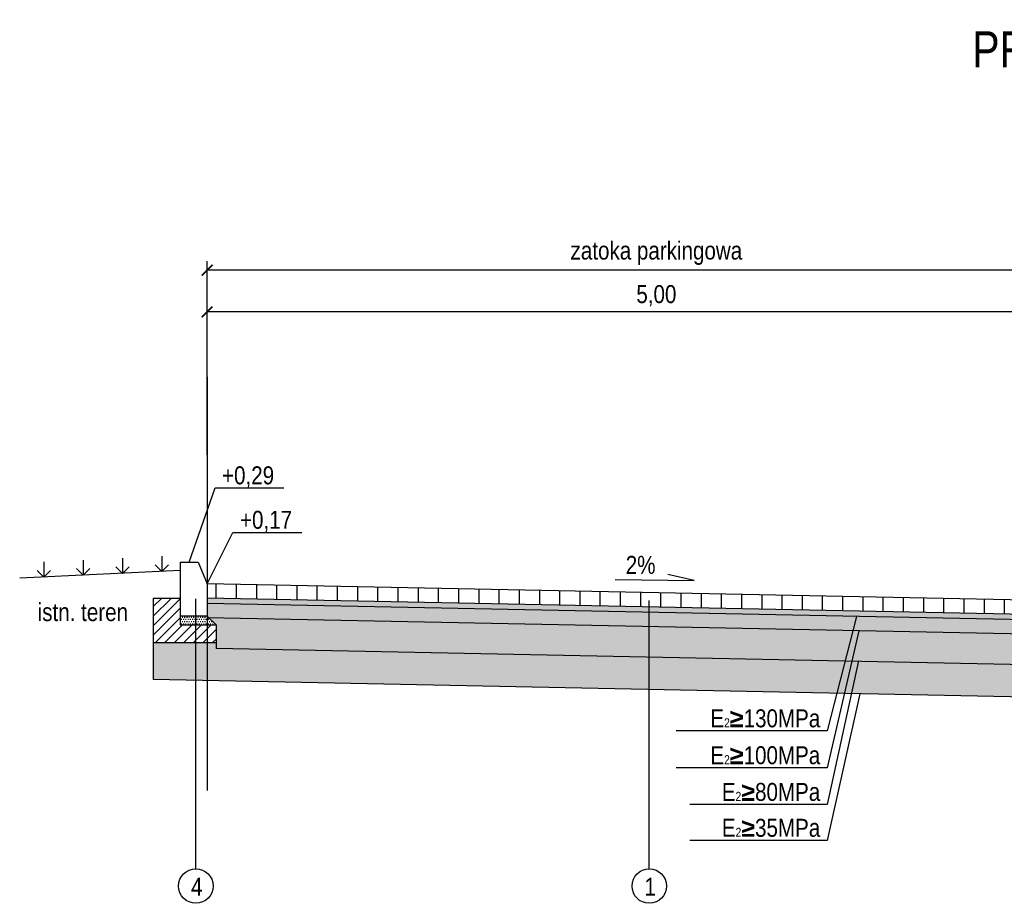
# Model space of a CAD drawing. Header units: millimetres. Extents: x 8 to 135, y 13 to 49.
# Tile 4 of 8: x 114.66 to 120.14, y 12.88 to 17.8. Entities that reach past the tile are written whole.
import ezdxf
from ezdxf import colors
from ezdxf.entities.mleader import LeaderData, LeaderLine
from ezdxf.math import Vec2, Vec3

# ---------------------------------------------------------------- set-up
doc = ezdxf.new("R2010")
doc.units = ezdxf.units.MM
doc.header["$MEASUREMENT"] = 0
for name, color, linetype in [('IA_armatura', 7, 'Continuous'), ('IA_armatura śr', 143, 'Continuous'), ('IA_opis', 7, 'Continuous'), ('IA_tabelka', 7, 'Continuous'), ('IA_wymiary', 7, 'Continuous')]:
    doc.layers.add(name, color=color, linetype=linetype)
doc.layers.add('IA_tymczasowe', color=2, linetype='Continuous', plot=False)
doc.styles.add('IA_50', font='ARIALN.TTF', dxfattribs={"height": 0.1})
doc.dimstyles.new('IA_50', dxfattribs={"dimtxt": 0.1, "dimasz": 0.06, "dimexe": 0.05, "dimexo": 0.05, "dimgap": 0.03, "dimtad": 1, "dimzin": 1, "dimtxsty": 'IA_50', "dimblk": 'ARCHTICK', "dimcen": 2.5, "dimazin": 0, "dimtfac": 1, "dimtmove": 0, "dimatfit": 3, "dimfxl": 24, "dimarcsym": 0})

# ---------------------------------------------------------------- blocks, each defined once
blk = doc.blocks.new('_None')
blk = doc.blocks.new('_ArchTick')
at = {"color": 0, "linetype": 'ByBlock', "const_width": 0.15}
blk.add_lwpolyline([(-0.5, -0.5), (0.5, 0.5)], dxfattribs=at)
blk = doc.blocks.new('*D414')
at = {"layer": 'Defpoints', "color": 0}
for p in [(115.706, 16.4008), (115.706, 15.7957), (120.706, 15.7957)]:
    blk.add_point(p, dxfattribs=at)
at = {"layer": 'IA_wymiary', "color": 0, "lineweight": -2}
for p, q in [((115.706, 15.8457), (115.706, 16.4508)), ((120.706, 15.8457), (120.706, 16.4508)), ((120.706, 16.4008), (115.706, 16.4008))]:
    blk.add_line(p, q, dxfattribs=at)
at = {"layer": 'IA_wymiary', "color": 0, "lineweight": -2, "xscale": 0.06, "yscale": 0.06, "zscale": 0.06, "rotation": 180}
blk.add_blockref('_ArchTick', (115.706, 16.4008), dxfattribs=at)
at = {"layer": 'IA_wymiary', "color": 0, "lineweight": -2, "xscale": 0.06, "yscale": 0.06, "zscale": 0.06}
blk.add_blockref('_ArchTick', (120.706, 16.4008), dxfattribs=at)
at = {"layer": 'IA_wymiary', "color": 0, "insert": (118.206, 16.4955), "char_height": 0.1, "attachment_point": 5, "style": 'IA_50'}
blk.add_mtext('{\\fArial Narrow|b0|i0|c0|p34;zatoka parkingowa}', dxfattribs=at)
blk = doc.blocks.new('*D415')
at = {"layer": 'Defpoints', "color": 0}
for p in [(115.706, 16.1685), (120.706, 15.3725), (115.706, 15.323)]:
    blk.add_point(p, dxfattribs=at)
at = {"layer": 'IA_wymiary', "color": 0, "lineweight": -2}
for p, q in [((115.706, 15.373), (115.706, 16.2185)), ((120.706, 16.1685), (115.706, 16.1685)), ((120.706, 15.4225), (120.706, 16.2185))]:
    blk.add_line(p, q, dxfattribs=at)
at = {"layer": 'IA_wymiary', "color": 0, "lineweight": -2, "xscale": 0.06, "yscale": 0.06, "zscale": 0.06, "rotation": 180}
blk.add_blockref('_ArchTick', (115.706, 16.1685), dxfattribs=at)
at = {"layer": 'IA_wymiary', "color": 0, "lineweight": -2, "xscale": 0.06, "yscale": 0.06, "zscale": 0.06}
blk.add_blockref('_ArchTick', (120.706, 16.1685), dxfattribs=at)
at = {"layer": 'IA_wymiary', "color": 0, "insert": (118.206, 16.2586), "char_height": 0.1, "attachment_point": 5, "style": 'IA_50'}
blk.add_mtext('5,00', dxfattribs=at)

msp = doc.modelspace()

# ---------------------------------------------------------------- hatches: boundary and pattern name
at = {"layer": 'IA_armatura'}
h = msp.add_hatch(dxfattribs=at)
h.set_pattern_fill('ANSI31', color=256, scale=0.3, angle=180, style=0)
h.set_pattern_definition([(45, (91.29991, -50.04208), (-0.026516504, 0.026516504), [])])
h.paths.add_polyline_path([(115.406, 14.576), (115.556, 14.576), (115.556, 14.476), (115.556, 14.426), (115.6098, 14.426), (115.6098, 14.326), (115.406, 14.326)])
h.paths.add_polyline_path([(115.6098, 14.426), (115.756, 14.426), (115.756, 14.326), (115.6098, 14.326)])
h = msp.add_hatch(dxfattribs=at)
h.set_pattern_fill('DOTS', color=256, scale=0.2, angle=180)
h.set_pattern_definition([(180, (138.93145, 53.264029), (-0.00625, -0.0125), [0, -0.0125])])
h.paths.add_polyline_path([(118.1667, 14.4967), (120.706, 14.4459), (120.706, 14.4759), (118.1667, 14.5267)])
h.paths.add_polyline_path([(115.706, 14.5459), (118.1667, 14.4967), (118.1667, 14.5267), (115.706, 14.5759)])
h.paths.add_polyline_path([(123.281, 14.3774), (125.706, 14.3289), (125.706, 14.3589), (123.281, 14.4074)])
h.paths.add_polyline_path([(120.856, 14.4259), (123.281, 14.3774), (123.281, 14.4074), (120.856, 14.4559)])
h = msp.add_hatch(dxfattribs=at)
h.set_pattern_fill('DOTS,_O', color=256, scale=0.2, angle=180)
h.set_pattern_definition([(0, (91.299908, -50.04208), (0.00625, 0.0125), [0, -0.0125])])
h.paths.add_polyline_path([(115.6098, 14.476), (115.706, 14.476), (115.756, 14.426), (115.6098, 14.426)])
h.paths.add_polyline_path([(115.556, 14.476), (115.6098, 14.476), (115.6098, 14.426), (115.556, 14.426)])
at = {"layer": 'IA_armatura śr'}
h = msp.add_hatch(dxfattribs=at)
h.set_pattern_fill('ANSI31', color=256, scale=0.9, angle=45, style=0)
h.set_pattern_definition([(90, (138.93145, 53.29403), (-0.1125, 7e-18), [])])
h.paths.add_polyline_path([(115.706, 14.6559), (115.706, 14.5759), (120.706, 14.4759), (120.706, 14.5559)])
h.paths.add_polyline_path([(120.856, 14.5059), (120.856, 14.4759), (120.856, 14.4559), (123.281, 14.4074), (123.281, 14.4874), (120.856, 14.5359)])
h.paths.add_polyline_path([(123.281, 14.4074), (123.281, 14.4874), (125.706, 14.4389), (125.706, 14.3589)])
at = {"layer": 'IA_tabelka'}
h = msp.add_hatch(dxfattribs=at)
h.set_pattern_fill('GRAVEL', color=256, scale=0.14, style=0)
h.set_pattern_definition([(228.012788, (139.03225, 53.324226), (-1.12, -1.26), [0.01883504, -1.86467233]), (184.96974, (139.01965, 53.3102256), (1.68, 0.14), [0.0323215, -3.19982947]), (132.510447, (138.98745, 53.3074256), (1.4, -1.54), [0.0227903, -2.25624456]), (267.273689, (138.93285, 53.2724256), (0.14, 2.8), [0.0294333, -2.91389813]), (292.833654, (138.93145, 53.2430256), (-0.7, 1.68), [0.0288617, -2.85731224]), (357.273689, (138.94265, 53.2164256), (-2.8, 0.14), [0.0294333, -2.91389813]), (37.69424, (138.97205, 53.2150256), (-1.82, -1.4), [0.03892406, -3.8534788]), (72.255328, (139.00285, 53.2388256), (0.98, 3.08), [0.03674832, -3.638085]), (121.429566, (139.01405, 53.2738256), (-1.12, 1.82), [0.029533, -2.92377024]), (175.236358, (138.99865, 53.299026), (1.54, -0.14), [0.0337165, -1.65210676]), (222.397438, (138.96505, 53.3018256), (-1.68, -1.54), [0.04360272, -4.3166725]), (138.814075, (139.07145, 53.271026), (-0.98, 0.84), [0.01488214, -1.47333827]), (171.469234, (139.06025, 53.2808256), (1.82, -0.28), [0.0283132, -2.8030116]), (225, (139.03225, 53.28503), (-2e-17, -0.14), [0.01979894, -0.17819096]), (203.19859, (139.02245, 53.301826), (0.7, 0.28), [0.0106621, -1.0555461]), (291.80141, (139.01265, 53.297626), (-0.14, 0.42), [0.0150784, -0.73884465]), (30.963757, (139.01825, 53.283626), (0.42, 0.28), [0.02449006, -0.7918432]), (161.56505, (139.03925, 53.296226), (0.28, -0.14), [0.01770874, -0.42501013]), (16.38954, (138.93145, 53.2976256), (1.4, 0.42), [0.024808, -2.45599832]), (70.346176, (138.95525, 53.304626), (-0.56, -1.54), [0.02081254, -2.0604371]), (293.19859, (139.03925, 53.324226), (-0.28, 0.7), [0.0213241, -1.04488413]), (343.61046, (139.04765, 53.3046256), (-1.4, 0.42), [0.024808, -2.45599832]), (339.443955, (138.93145, 53.210826), (-0.7, 0.28), [0.0239232, -1.17223732]), (294.77514, (138.95385, 53.202426), (-0.7, 1.54), [0.0200449, -1.98445003]), (66.80141, (139.04065, 53.184226), (0.28, 0.7), [0.0213241, -1.04488413]), (17.354025, (139.04905, 53.2038256), (-1.82, -0.56), [0.02346834, -2.3233593]), (69.443955, (138.97205, 53.184226), (-0.28, -0.7), [0.0119616, -1.18419892]), (101.30993, (139.03225, 53.184226), (-0.14, 0.56), [0.0071386, -0.70672413]), (165.96376, (139.03085, 53.191226), (0.42, -0.14), [0.0288617, -0.5483731]), (186.009006, (139.00285, 53.1982256), (1.4, 0.14), [0.026747, -2.64794924]), (303.69007, (139.01825, 53.271026), (-0.14, 0.28), [0.0201911, -0.4845861]), (353.157227, (139.02945, 53.2542256), (2.38, -0.28), [0.03525116, -3.48985877]), (60.945396, (139.06445, 53.250026), (-0.56, -0.98), [0.01441384, -1.4269744]), (90, (139.07145, 53.26263), (-0.14, 0.14), [0.0084, -0.1316]), (120.256437, (139.00005, 53.202426), (0.56, -0.98), [0.01944936, -1.9254928]), (48.012788, (138.99025, 53.219226), (1.12, 1.26), [0.0376701, -1.8458373]), (0, (139.01545, 53.24723), (0.14, 0.14), [0.0364, -0.1036]), (325.304846, (139.05185, 53.247226), (1.4, -0.98), [0.02213596, -2.1914584]), (254.054604, (139.07005, 53.234626), (-0.14, -0.56), [0.0203843, -0.9988311]), (207.645975, (139.06445, 53.2150256), (-2.66, -1.4), [0.0331891, -3.2857264]), (175.426079, (139.03505, 53.1996256), (-1.82, 0.14), [0.03511186, -3.47607028])])
h.paths.add_polyline_path([(115.706, 14.476), (115.706, 14.5459), (118.1667, 14.4967), (118.1667, 14.4167), (115.7162, 14.4657)])
h.paths.add_polyline_path([(123.506, 14.2929), (123.506, 14.3726), (123.5061, 14.3729), (125.706, 14.3289), (125.706, 14.259), (125.6961, 14.2491)])
h.paths.add_polyline_path([(120.856, 14.3459), (122.9424, 14.3042), (122.9628, 14.3838), (120.856, 14.4259)])
h.paths.add_polyline_path([(119.2997, 14.3941), (120.556, 14.3689), (120.556, 14.4359), (120.706, 14.4359), (120.706, 14.4459), (119.3201, 14.4736)])
h.paths.add_polyline_path([(118.1667, 14.4167), (119.2997, 14.3941), (119.3201, 14.4736), (118.1667, 14.4967)])
h.paths.add_polyline_path([(122.9424, 14.3042), (123.281, 14.2974), (123.281, 14.3774), (122.9628, 14.3838)])
h.paths.add_polyline_path([(123.281, 14.2974), (123.506, 14.2929), (123.506, 14.3726), (123.5061, 14.3729), (123.281, 14.3774)])
h = msp.add_hatch(dxfattribs=at)
h.set_pattern_fill('GRAVEL', color=256, scale=0.2, style=0)
h.set_pattern_definition([(228.012788, (139.085698, 53.215029), (-1.6, -1.8), [0.0269072, -2.6638176]), (184.96974, (139.067698, 53.195029), (2.4, 0.2), [0.0461736, -4.57118495]), (132.510447, (139.021698, 53.191029), (2, -2.2), [0.0325576, -3.2232065]), (267.27369, (138.943698, 53.141029), (0.2, 4), [0.0420476, -4.1627116]), (292.833654, (138.941698, 53.099029), (-1, 2.4), [0.041231, -4.0818746]), (357.27369, (138.957698, 53.061029), (-4, 0.2), [0.0420476, -4.1627116]), (37.69424, (138.999698, 53.0590286), (-2.6, -2), [0.0556058, -5.5049697]), (72.255328, (139.043698, 53.093029), (1.4, 4.4), [0.0524976, -5.1972643]), (121.429566, (139.059698, 53.143029), (-1.6, 2.6), [0.04219, -4.1768146]), (175.23636, (139.037698, 53.179029), (2.2, -0.2), [0.0481664, -2.3601525]), (222.397438, (138.989698, 53.1830286), (-2.4, -2.2), [0.0622896, -6.166675]), (138.814075, (139.141698, 53.139029), (-1.4, 1.2), [0.0212602, -2.104769]), (171.469234, (139.125698, 53.153029), (2.6, -0.4), [0.0404474, -4.0043023]), (225, (139.0857, 53.15903), (-2e-17, -0.2), [0.0282842, -0.2545585]), (203.19859, (139.071698, 53.183029), (1, 0.4), [0.0152316, -1.507923]), (291.80141, (139.0577, 53.17703), (-0.2, 0.6), [0.0215406, -1.0554924]), (30.96376, (139.065698, 53.15703), (0.6, 0.4), [0.0349858, -1.1312046]), (161.56505, (139.0957, 53.17503), (0.4, -0.2), [0.0252982, -0.6071573]), (16.38954, (138.941698, 53.177029), (2, 0.6), [0.03544, -3.508569]), (70.346176, (138.975698, 53.187029), (-0.8, -2.2), [0.0297322, -2.94348155]), (293.19859, (139.095698, 53.215029), (-0.4, 1), [0.030463, -1.4926916]), (343.61046, (139.107698, 53.187029), (-2, 0.6), [0.03544, -3.508569]), (339.443955, (138.941698, 53.053029), (-1, 0.4), [0.034176, -1.67462475]), (294.77514, (138.973698, 53.041029), (-1, 2.2), [0.0286356, -2.8349286]), (66.80141, (139.097698, 53.015029), (0.4, 1), [0.030463, -1.4926916]), (17.354025, (139.109698, 53.043029), (-2.6, -0.8), [0.0335262, -3.3190847]), (69.443955, (138.999698, 53.015029), (-0.4, -1), [0.017088, -1.69171275]), (101.30993, (139.0857, 53.01503), (-0.2, 0.8), [0.010198, -1.0096059]), (165.96376, (139.0837, 53.02503), (0.6, -0.2), [0.041231, -0.7833901]), (186.009006, (139.043698, 53.035029), (2, 0.2), [0.03821, -3.7827846]), (303.69007, (139.0657, 53.13903), (-0.2, 0.4), [0.0288444, -0.69226586]), (353.157227, (139.081698, 53.115029), (3.4, -0.4), [0.0503588, -4.9855125]), (60.945396, (139.131698, 53.109029), (-0.8, -1.4), [0.0205912, -2.0385348]), (90, (139.1417, 53.12703), (-0.2, 0.2), [0.012, -0.188]), (120.256437, (139.039698, 53.041029), (0.8, -1.4), [0.0277848, -2.750704]), (48.012788, (139.025698, 53.065029), (1.6, 1.8), [0.0538144, -2.6369104]), (0, (139.0617, 53.10503), (0.2, 0.2), [0.052, -0.148]), (325.304846, (139.113698, 53.105029), (2, -1.4), [0.0316228, -3.1306549]), (254.054604, (139.139698, 53.08703), (-0.2, -0.8), [0.0291204, -1.4269016]), (207.645975, (139.131698, 53.059029), (-3.8, -2), [0.047413, -4.6938948]), (175.426079, (139.089698, 53.037029), (-2.6, 0.2), [0.0501598, -4.9658147])])
h.paths.add_polyline_path([(115.7162, 14.4657), (118.1667, 14.4167), (118.1667, 14.2467), (115.756, 14.2949), (115.756, 14.426)])
h.paths.add_polyline_path([(123.506, 14.2929), (125.6961, 14.2491), (125.656, 14.209), (125.656, 14.0799), (123.506, 14.1229)])
h.paths.add_polyline_path([(120.856, 14.3359), (120.856, 14.3459), (122.9424, 14.3042), (122.8992, 14.1351), (120.906, 14.1749), (120.906, 14.2859)])
h.paths.add_polyline_path([(119.331, 14.2234), (119.2931, 14.2242), (119.3319, 14.3934), (120.556, 14.3689), (120.556, 14.1989)])
h.paths.add_polyline_path([(118.1667, 14.4167), (119.2997, 14.3941), (119.2565, 14.2249), (118.1667, 14.2467)])
h.paths.add_polyline_path([(122.9737, 14.1336), (122.9358, 14.1343), (122.9746, 14.3036), (123.281, 14.2974), (123.281, 14.1274)])
h.paths.add_polyline_path([(123.281, 14.2974), (123.281, 14.1274), (123.506, 14.1229), (123.506, 14.2929)])
h.paths.add_polyline_path([(119.2997, 14.3941), (119.2565, 14.2249), (119.2931, 14.2242), (119.3319, 14.3934)])
h.paths.add_polyline_path([(122.9424, 14.3042), (122.8992, 14.1351), (122.9358, 14.1343), (122.9746, 14.3036)])
at = {"layer": 'IA_wymiary'}
h = msp.add_hatch(dxfattribs=at)
h.set_pattern_fill('ANSI36', color=256, scale=0.4, angle=90, style=0)
h.set_pattern_definition([(135, (138.63145, 52.82803), (-0.09722718, 0.026516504), [0.125, -0.025, 0, -0.025])])
h.paths.add_polyline_path([(115.706, 14.1159), (115.706, 14.326), (115.756, 14.326), (115.756, 14.2949), (118.1667, 14.2467), (118.1667, 14.0667)])
h.paths.add_polyline_path([(123.506, 13.9429), (123.506, 14.1229), (125.656, 14.0799), (125.656, 14.109), (125.706, 14.109), (125.706, 13.8989)])
h.paths.add_polyline_path([(120.7772, 14.0038), (120.7772, 14.1859), (120.906, 14.1859), (120.906, 14.1749), (122.8992, 14.1351), (122.8534, 13.956), (120.906, 13.9949)])
h.paths.add_polyline_path([(119.331, 14.0434), (119.2919, 14.0442), (119.331, 14.2234), (120.556, 14.1989), (120.556, 14.1859), (120.706, 14.1859), (120.706, 14.0086), (120.556, 14.0189)])
h.paths.add_polyline_path([(118.1667, 14.0667), (118.1667, 14.2467), (119.2565, 14.2249), (119.2107, 14.0458)])
h.paths.add_polyline_path([(122.9799, 13.9534), (122.9346, 13.9544), (122.9737, 14.1336), (123.281, 14.1274), (123.281, 13.9474)])
h.paths.add_polyline_path([(115.406, 14.1219), (115.406, 14.326), (115.643, 14.326), (115.643, 14.1172)])
h.paths.add_polyline_path([(125.7853, 13.8973), (125.7853, 14.109), (126.006, 14.109), (126.006, 13.8929)])
h.paths.add_polyline_path([(123.281, 13.9474), (123.506, 13.9429), (123.506, 14.1229), (123.281, 14.1274)])
h.paths.add_polyline_path([(125.706, 13.8989), (125.706, 14.109), (125.7853, 14.109), (125.7853, 13.8973)])
h.paths.add_polyline_path([(119.2107, 14.0458), (119.2565, 14.2249), (119.2931, 14.2242), (119.252, 14.045)])
h.paths.add_polyline_path([(122.8534, 13.956), (122.8992, 14.1351), (122.9358, 14.1343), (122.8947, 13.9552)])
h.paths.add_polyline_path([(119.252, 14.045), (119.2919, 14.0442), (119.331, 14.2234), (119.2931, 14.2242)])
h.paths.add_polyline_path([(122.9346, 13.9544), (122.8947, 13.9552), (122.9358, 14.1343), (122.9737, 14.1336)])
h.paths.add_polyline_path([(115.643, 14.1172), (115.643, 14.326), (115.706, 14.326), (115.706, 14.1159)])
h.paths.add_polyline_path([(120.706, 14.0086), (120.7772, 14.0038), (120.7772, 14.1859), (120.706, 14.1859)])

# ---------------------------------------------------------------- linework, layer by layer
at = {"layer": 'IA_armatura'}
for p, q in [((115.2347, 14.7982), (115.2347, 14.7132)), ((115.4536, 14.8087), (115.4536, 14.7237)), ((114.7971, 14.7772), (114.7971, 14.6923)), ((115.0159, 14.7877), (115.0159, 14.7028)), ((115.2347, 14.7132), (115.1978, 14.7502)), ((115.2347, 14.7132), (115.2717, 14.7502)), ((115.4536, 14.7237), (115.4166, 14.7607)), ((115.4536, 14.7237), (115.4905, 14.7607)), ((115.556, 14.7286), (114.6627, 14.6858)), ((114.7971, 14.6923), (114.7602, 14.7292)), ((114.7971, 14.6923), (114.8341, 14.7292)), ((115.0159, 14.7028), (114.979, 14.7397)), ((115.0159, 14.7028), (115.0529, 14.7397)), ((115.643, 13.069), (115.643, 14.5711)), ((118.1667, 13.069), (118.1667, 14.5619))]:
    msp.add_line(p, q, dxfattribs=at)
for centre in [(115.643, 12.9728), (118.1667, 12.9728)]:
    msp.add_circle(centre, 0.0962, dxfattribs=at)
at = {"layer": 'IA_armatura śr'}
for p, q in [((115.556, 14.7759), (115.556, 14.4759)), ((115.556, 14.7759), (115.656, 14.7759)), ((115.656, 14.7759), (115.706, 14.6559)), ((115.706, 14.6559), (115.706, 14.476)), ((120.706, 14.5559), (115.706, 14.6559)), ((115.406, 14.576), (115.556, 14.576)), ((115.406, 14.576), (115.406, 14.1219)), ((120.706, 14.4759), (115.706, 14.5759)), ((120.706, 14.4459), (115.706, 14.5459)), ((115.706, 14.476), (115.556, 14.476)), ((115.556, 14.476), (115.556, 14.426)), ((115.756, 14.426), (115.706, 14.476)), ((115.556, 14.426), (115.756, 14.426)), ((120.556, 14.3689), (115.706, 14.4659)), ((115.756, 14.426), (115.756, 14.2949)), ((115.756, 14.326), (115.406, 14.326)), ((120.556, 14.1989), (115.756, 14.2949)), ((120.556, 14.0189), (115.406, 14.1219))]:
    msp.add_line(p, q, dxfattribs=at)
at = {"layer": 'IA_opis'}
msp.add_lwpolyline([(117.9775, 14.6784), (118.4164, 14.6737), (118.27, 14.7066)], dxfattribs=at)
at = {"layer": 'IA_tymczasowe'}
msp.add_line((115.706, 15.8066), (115.706, 13.5053), dxfattribs=at)

# ---------------------------------------------------------------- texts
at = {"layer": 'IA_armatura', "char_height": 0.1, "width": 0.286851, "attachment_point": 2, "style": 'IA_50'}
for s, insert in [('4', (115.648, 13.0192)), ('1', (118.1718, 13.0192))]:
    msp.add_mtext(s, dxfattribs=dict(at, insert=insert))
at = {"layer": 'IA_opis', "style": 'IA_50'}
for s, insert, char_height, width, attachment_point in [('\\pxqc;PRZEKRÓJ D - D', (119.4668, 17.731), 0.2, 2.813043, 1), ('2%', (118.1183, 14.8107), 0.1, 0.286851, 2)]:
    msp.add_mtext(s, dxfattribs=dict(at, insert=insert, char_height=char_height, width=width, attachment_point=attachment_point))
at = {"layer": 'IA_opis', "insert": (115.014, 14.5478), "char_height": 0.1, "width": 1.399048, "attachment_point": 2, "rotation": 0.0051, "style": 'IA_50'}
msp.add_mtext('istn. teren', dxfattribs=at)

# ---------------------------------------------------------------- dimensions: what is measured, and where the dimension line sits
at = {"layer": 'IA_wymiary'}
dim = msp.add_linear_dim(base=(115.706, 16.4008), p1=(120.706, 15.7957), p2=(115.706, 15.7957), angle=180, text='{\\fArial Narrow|b0|i0|c0|p34;zatoka parkingowa}', dimstyle='IA_50', override={"dimtxsty": 'IA_50'}, dxfattribs=at)
dim.commit()
dim.dimension.update_dxf_attribs({"geometry": '*D414', "text_midpoint": (118.206, 16.4955)})
dim = msp.add_linear_dim(base=(115.706, 16.1685), p1=(120.706, 15.3725), p2=(115.706, 15.323), angle=180, dimstyle='IA_50', dxfattribs=at)
dim.commit()
dim.dimension.update_dxf_attribs({"geometry": '*D415', "text_midpoint": (118.206, 16.2586)})

# ---------------------------------------------------------------- leaders
at = {"layer": 'IA_opis'}
ml = msp.add_multileader_mtext('Standard', dxfattribs=at)
ml.set_content('+0,29', color=256, style='IA_50')
ml.set_leader_properties()
ml.set_arrow_properties(name='NONE')
ml.build(insert=Vec2(0, 0))
ml.multileader.update_dxf_attribs({"text_left_attachment_type": 6, "text_right_attachment_type": 6, "text_top_attachment_type": 0, "text_bottom_attachment_type": 0, "dogleg_length": 0.03, "arrow_head_size": 0.18})
ctx = ml.context
ctx.base_point, ctx.char_height, ctx.arrow_head_size, ctx.landing_gap_size, ctx.plane_origin = Vec3(115.7798, 15.1891), 0.1, 0.18, 0.009, Vec3(115.1861, 14.5387)
ctx.left_attachment, ctx.right_attachment = 6, 6
notes = []
notes.append((ctx, [(0, (1, 1, 0), (115.7498, 15.1891), (1, 0), 0.03, [(0, [(115.606, 14.7759)], 256, [])])]))
ctx.mtext.insert, ctx.mtext.flow_direction = Vec3(115.7888, 15.3091), 5
ml = msp.add_multileader_mtext('Standard', dxfattribs=at)
ml.set_content('\\A1;\\fArial Narrow|b0|i0|c0|p34;+0,17', color=256, style='IA_50')
ml.set_leader_properties()
ml.set_arrow_properties(name='NONE')
ml.build(insert=Vec2(0, 0))
ml.multileader.update_dxf_attribs({"text_left_attachment_type": 6, "text_right_attachment_type": 6, "text_top_attachment_type": 0, "text_bottom_attachment_type": 0, "dogleg_length": 0.03, "arrow_head_size": 0.18})
ctx = ml.context
ctx.base_point, ctx.char_height, ctx.arrow_head_size, ctx.landing_gap_size, ctx.plane_origin = Vec3(115.8798, 14.9414), 0.1, 0.18, 0.009, Vec3(115.2861, 14.4287)
ctx.left_attachment, ctx.right_attachment = 6, 6
notes.append((ctx, [(0, (1, 1, 0), (115.8498, 14.9414), (1, 0), 0.03, [(0, [(115.706, 14.6559)], 256, [])])]))
ctx.mtext.insert, ctx.mtext.flow_direction = Vec3(115.8888, 15.0614), 5
ml = msp.add_multileader_mtext('Standard', dxfattribs=at)
ml.set_content('E{\\H0.5x;2\\fArial Rounded MT Bold|b0|i0|c238|p34;\\H2x;≥}130MPa', color=256, style='IA_50')
ml.set_leader_properties()
ml.set_arrow_properties(name='NONE')
ml.build(insert=Vec2(0, 0))
ml.multileader.update_dxf_attribs({"text_left_attachment_type": 6, "text_right_attachment_type": 6, "text_top_attachment_type": 0, "text_bottom_attachment_type": 0, "dogleg_length": 0.03, "arrow_head_size": 0.18})
ctx = ml.context
ctx.base_point, ctx.char_height, ctx.arrow_head_size, ctx.landing_gap_size, ctx.plane_origin = Vec3(118.5129, 13.8364), 0.1, 0.18, 0.009, Vec3(122.0166, 13.5741)
ctx.left_attachment, ctx.right_attachment, ctx.text_align_type = 6, 6, 2
notes.append((ctx, [(0, (1, 1, 0), (119.1571, 13.8364), (-1, 0), 0.03, [(0, [(119.3201, 14.4736)], 256, [])])]))
ctx.mtext.insert, ctx.mtext.alignment, ctx.mtext.flow_direction = Vec3(119.1181, 13.9564), 3, 5
ml = msp.add_multileader_mtext('Standard', dxfattribs=at)
ml.set_content('E{\\H0.5x;2\\fArial Rounded MT Bold|b0|i0|c238|p34;\\H2x;≥}100MPa', color=256, style='IA_50')
ml.set_leader_properties()
ml.set_arrow_properties(name='NONE')
ml.build(insert=Vec2(0, 0))
ml.multileader.update_dxf_attribs({"text_left_attachment_type": 6, "text_right_attachment_type": 6, "text_top_attachment_type": 0, "text_bottom_attachment_type": 0, "dogleg_length": 0.03, "arrow_head_size": 0.18})
ctx = ml.context
ctx.base_point, ctx.char_height, ctx.arrow_head_size, ctx.landing_gap_size, ctx.plane_origin = Vec3(118.5129, 13.6311), 0.1, 0.18, 0.009, Vec3(122.0166, 13.3688)
ctx.left_attachment, ctx.right_attachment, ctx.text_align_type = 6, 6, 2
notes.append((ctx, [(0, (1, 1, 0), (119.1571, 13.6311), (-1, 0), 0.03, [(0, [(119.332, 14.3939)], 256, [])])]))
ctx.mtext.insert, ctx.mtext.alignment, ctx.mtext.flow_direction = Vec3(119.1181, 13.7511), 3, 5
ml = msp.add_multileader_mtext('Standard', dxfattribs=at)
ml.set_content('E{\\H0.5x;2\\fArial Rounded MT Bold|b0|i0|c238|p34;\\H2x;≥}80MPa', color=256, style='IA_50')
ml.set_leader_properties()
ml.set_arrow_properties(name='NONE')
ml.build(insert=Vec2(0, 0))
ml.multileader.update_dxf_attribs({"text_left_attachment_type": 6, "text_right_attachment_type": 6, "text_top_attachment_type": 0, "text_bottom_attachment_type": 0, "dogleg_length": 0.03, "arrow_head_size": 0.18})
ctx = ml.context
ctx.base_point, ctx.char_height, ctx.arrow_head_size, ctx.landing_gap_size, ctx.plane_origin = Vec3(118.5766, 13.4269), 0.1, 0.18, 0.009, Vec3(122.0166, 13.1646)
ctx.left_attachment, ctx.right_attachment, ctx.text_align_type = 6, 6, 2
notes.append((ctx, [(0, (1, 1, 0), (119.1571, 13.4269), (-1, 0), 0.03, [(0, [(119.3315, 14.2256)], 256, [])])]))
ctx.mtext.insert, ctx.mtext.alignment, ctx.mtext.flow_direction = Vec3(119.1181, 13.5469), 3, 5
ml = msp.add_multileader_mtext('Standard', dxfattribs=at)
ml.set_content('E{\\H0.5x;2\\fArial Rounded MT Bold|b0|i0|c238|p34;\\H2x;≥}35MPa', color=256, style='IA_50')
ml.set_leader_properties()
ml.set_arrow_properties(name='NONE')
ml.build(insert=Vec2(0, 0))
ml.multileader.update_dxf_attribs({"text_left_attachment_type": 6, "text_right_attachment_type": 6, "text_top_attachment_type": 0, "text_bottom_attachment_type": 0, "dogleg_length": 0.03, "arrow_head_size": 0.18})
ctx = ml.context
ctx.base_point, ctx.char_height, ctx.arrow_head_size, ctx.landing_gap_size, ctx.plane_origin = Vec3(118.5766, 13.2269), 0.1, 0.18, 0.009, Vec3(122.0166, 12.9646)
ctx.left_attachment, ctx.right_attachment, ctx.text_align_type = 6, 6, 2
notes.append((ctx, [(0, (1, 1, 0), (119.1571, 13.2269), (-1, 0), 0.03, [(0, [(119.3378, 14.0433)], 256, [])])]))
ctx.mtext.insert, ctx.mtext.alignment, ctx.mtext.flow_direction = Vec3(119.1181, 13.3469), 3, 5
for ctx, leaders in notes:
    for number, flags, end, landing, length, lines in leaders:
        leader = LeaderData()
        leader.index, (leader.has_last_leader_line, leader.has_dogleg_vector, leader.attachment_direction) = number, flags
        leader.last_leader_point, leader.dogleg_vector, leader.dogleg_length = Vec3(end), Vec3(landing), length
        for number, points, colour, breaks in lines:
            line = LeaderLine()
            line.index, line.vertices, line.color, line.breaks = number, Vec3.list(points), colors.encode_raw_color(colour), breaks
            leader.lines.append(line)
        ctx.leaders.append(leader)

doc.saveas('drawing.dxf')
